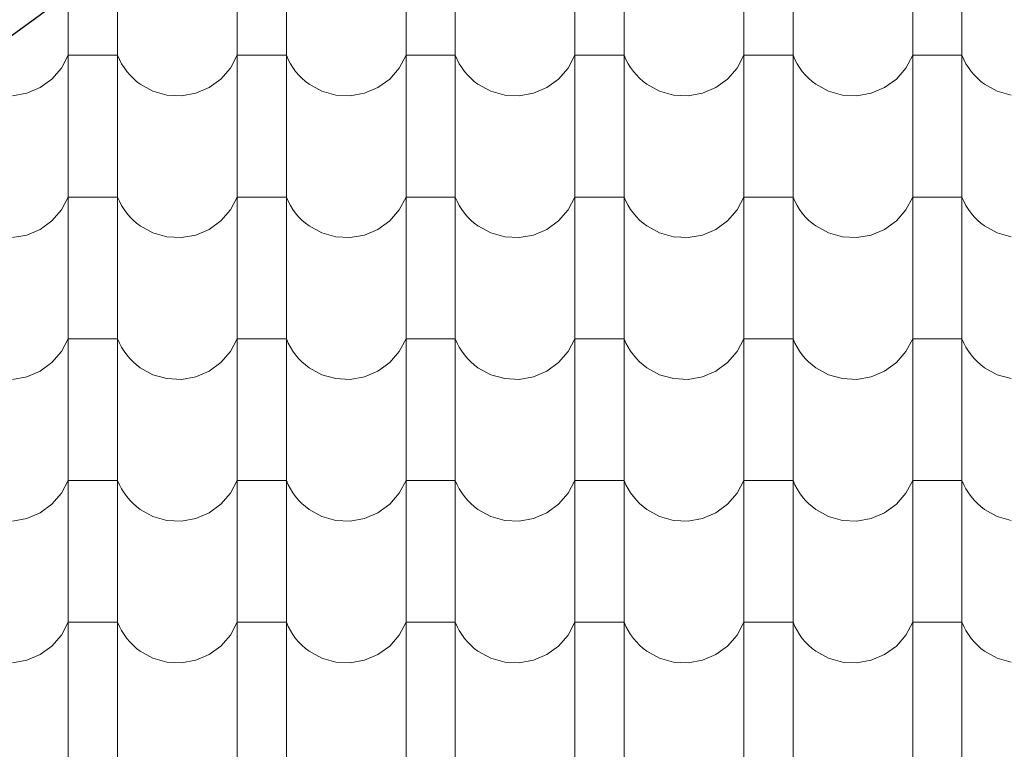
# Model space of a CAD drawing. Header units: millimetres. Extents: x -61343 to 9939, y -6894 to 7453.
# Tile 162 of 255: x -4957 to -4765, y -3444 to -3302. Entities that reach past the tile are written whole.
import ezdxf

# ---------------------------------------------------------------- set-up
doc = ezdxf.new("R2010")
doc.units = ezdxf.units.MM
doc.header["$MEASUREMENT"] = 0
doc.layers.add('810-G Ogólne', color=7, linetype='Continuous')
doc.layers.add('990-D Import IFC', color=7, linetype='Continuous')

# ---------------------------------------------------------------- blocks, each defined once
blk = doc.blocks.new('*X1822', base_point=(515069.4, 47309.9))
at = {"layer": '990-D Import IFC', "color": 251, "linetype": 'Continuous', "lineweight": 13, "true_color": 0x6a6a6a}
for p, q in [((551321.4, -16954.1), (551321.4, -17231.1)), ((551417.5, -16954.1), (551417.5, -17231.1)), ((551651.4, -16954.1), (551651.4, -17231.1)), ((551747.5, -16954.1), (551747.5, -17231.1)), ((551981.4, -16954.1), (551981.4, -17231.1)), ((552077.5, -16954.1), (552077.5, -17231.1)), ((552311.4, -16954.1), (552311.4, -17231.1)), ((552407.5, -16954.1), (552407.5, -17231.1)), ((552641.4, -16954.1), (552641.4, -17231.1)), ((552737.5, -16954.1), (552737.5, -17231.1)), ((552971.4, -16954.1), (552971.4, -17231.1)), ((553067.5, -16954.1), (553067.5, -17231.1)), ((551308.1, -17087.2), (551321.4, -17062.2)), ((551369.4, -17062.2), (551321.4, -17062.2)), ((551417.5, -17062.2), (551369.4, -17062.2)), ((551417.5, -17062.2), (551421.1, -17070.5)), ((551638.1, -17087.2), (551651.4, -17062.2)), ((551699.4, -17062.2), (551651.4, -17062.2)), ((551747.5, -17062.2), (551699.4, -17062.2)), ((551747.5, -17062.2), (551751.1, -17070.5)), ((551968.1, -17087.2), (551981.4, -17062.2)), ((552029.4, -17062.2), (551981.4, -17062.2)), ((552077.5, -17062.2), (552029.4, -17062.2)), ((552077.5, -17062.2), (552081.1, -17070.5)), ((552298.1, -17087.2), (552311.4, -17062.2)), ((552359.4, -17062.2), (552311.4, -17062.2)), ((552407.5, -17062.2), (552359.4, -17062.2)), ((552407.5, -17062.2), (552411.1, -17070.5)), ((552628.1, -17087.2), (552641.4, -17062.2)), ((552689.4, -17062.2), (552641.4, -17062.2)), ((552737.5, -17062.2), (552689.4, -17062.2)), ((552737.5, -17062.2), (552741.1, -17070.5)), ((552958.1, -17087.2), (552971.4, -17062.2)), ((553019.4, -17062.2), (552971.4, -17062.2)), ((553067.5, -17062.2), (553019.4, -17062.2)), ((553067.5, -17062.2), (553071.1, -17070.5)), ((551421.1, -17070.5), (551425.4, -17078.6)), ((551425.4, -17078.6), (551430.2, -17086.3)), ((551751.1, -17070.5), (551755.4, -17078.6)), ((551755.4, -17078.6), (551760.2, -17086.3)), ((552081.1, -17070.5), (552085.4, -17078.6)), ((552085.4, -17078.6), (552090.2, -17086.3)), ((552411.1, -17070.5), (552415.4, -17078.6)), ((552415.4, -17078.6), (552420.2, -17086.3)), ((552741.1, -17070.5), (552745.4, -17078.6)), ((552745.4, -17078.6), (552750.2, -17086.3)), ((553071.1, -17070.5), (553075.4, -17078.6)), ((553075.4, -17078.6), (553080.2, -17086.3)), ((551289.4, -17108.7), (551308.1, -17087.2)), ((551430.2, -17086.3), (551435.5, -17093.7)), ((551435.5, -17093.7), (551441.4, -17100.6)), ((551441.4, -17100.6), (551447.8, -17107.1)), ((551619.4, -17108.7), (551638.1, -17087.2)), ((551760.2, -17086.3), (551765.5, -17093.7)), ((551765.5, -17093.7), (551771.4, -17100.6)), ((551771.4, -17100.6), (551777.8, -17107.1)), ((551949.4, -17108.7), (551968.1, -17087.2)), ((552090.2, -17086.3), (552095.5, -17093.7)), ((552095.5, -17093.7), (552101.4, -17100.6)), ((552101.4, -17100.6), (552107.8, -17107.1)), ((552279.4, -17108.7), (552298.1, -17087.2)), ((552420.2, -17086.3), (552425.5, -17093.7)), ((552425.5, -17093.7), (552431.4, -17100.6)), ((552431.4, -17100.6), (552437.8, -17107.1)), ((552609.4, -17108.7), (552628.1, -17087.2)), ((552750.2, -17086.3), (552755.5, -17093.7)), ((552755.5, -17093.7), (552761.4, -17100.6)), ((552761.4, -17100.6), (552767.8, -17107.1)), ((552939.4, -17108.7), (552958.1, -17087.2)), ((553080.2, -17086.3), (553085.5, -17093.7)), ((553085.5, -17093.7), (553091.4, -17100.6)), ((553091.4, -17100.6), (553097.8, -17107.1)), ((551266.5, -17125.4), (551289.4, -17108.7)), ((551447.8, -17107.1), (551454.6, -17113.2)), ((551454.6, -17113.2), (551461.9, -17118.7)), ((551461.9, -17118.7), (551486.7, -17132.4)), ((551596.5, -17125.4), (551619.4, -17108.7)), ((551777.8, -17107.1), (551784.6, -17113.2)), ((551784.6, -17113.2), (551791.9, -17118.7)), ((551791.9, -17118.7), (551816.7, -17132.4)), ((551926.5, -17125.4), (551949.4, -17108.7)), ((552107.8, -17107.1), (552114.6, -17113.2)), ((552114.6, -17113.2), (552121.9, -17118.7)), ((552121.9, -17118.7), (552146.7, -17132.4)), ((552256.5, -17125.4), (552279.4, -17108.7)), ((552437.8, -17107.1), (552444.6, -17113.2)), ((552444.6, -17113.2), (552451.9, -17118.7)), ((552451.9, -17118.7), (552476.7, -17132.4)), ((552586.5, -17125.4), (552609.4, -17108.7)), ((552767.8, -17107.1), (552774.6, -17113.2)), ((552774.6, -17113.2), (552781.9, -17118.7)), ((552781.9, -17118.7), (552806.7, -17132.4)), ((552916.5, -17125.4), (552939.4, -17108.7)), ((553097.8, -17107.1), (553104.6, -17113.2)), ((553104.6, -17113.2), (553111.9, -17118.7)), ((553111.9, -17118.7), (553136.7, -17132.4)), ((551212.4, -17141.5), (551240.4, -17136.5)), ((551240.4, -17136.5), (551266.5, -17125.4)), ((551486.7, -17132.4), (551514.1, -17140.1)), ((551514.1, -17140.1), (551542.4, -17141.5)), ((551542.4, -17141.5), (551570.4, -17136.5)), ((551570.4, -17136.5), (551596.5, -17125.4)), ((551816.7, -17132.4), (551844.1, -17140.1)), ((551844.1, -17140.1), (551872.4, -17141.5)), ((551872.4, -17141.5), (551900.4, -17136.5)), ((551900.4, -17136.5), (551926.5, -17125.4)), ((552146.7, -17132.4), (552174.1, -17140.1)), ((552174.1, -17140.1), (552202.4, -17141.5)), ((552202.4, -17141.5), (552230.4, -17136.5)), ((552230.4, -17136.5), (552256.5, -17125.4)), ((552476.7, -17132.4), (552504.1, -17140.1)), ((552504.1, -17140.1), (552532.4, -17141.5)), ((552532.4, -17141.5), (552560.4, -17136.5)), ((552560.4, -17136.5), (552586.5, -17125.4)), ((552806.7, -17132.4), (552834.1, -17140.1)), ((552834.1, -17140.1), (552862.4, -17141.5)), ((552862.4, -17141.5), (552890.4, -17136.5)), ((552890.4, -17136.5), (552916.5, -17125.4)), ((553136.7, -17132.4), (553164.1, -17140.1)), ((551321.4, -17231.1), (551321.4, -17508.1)), ((551417.5, -17231.1), (551417.5, -17508.1)), ((551651.4, -17231.1), (551651.4, -17508.1)), ((551747.5, -17231.1), (551747.5, -17508.1)), ((551981.4, -17231.1), (551981.4, -17508.1)), ((552077.5, -17231.1), (552077.5, -17508.1)), ((552311.4, -17231.1), (552311.4, -17508.1)), ((552407.5, -17231.1), (552407.5, -17508.1)), ((552641.4, -17231.1), (552641.4, -17508.1)), ((552737.5, -17231.1), (552737.5, -17508.1)), ((552971.4, -17231.1), (552971.4, -17508.1)), ((553067.5, -17231.1), (553067.5, -17508.1)), ((551308.1, -17364.2), (551321.4, -17339.2)), ((551369.4, -17339.2), (551321.4, -17339.2)), ((551417.5, -17339.2), (551369.4, -17339.2)), ((551417.5, -17339.2), (551421.1, -17347.5)), ((551421.1, -17347.5), (551425.4, -17355.6)), ((551638.1, -17364.2), (551651.4, -17339.2)), ((551699.4, -17339.2), (551651.4, -17339.2)), ((551747.5, -17339.2), (551699.4, -17339.2)), ((551747.5, -17339.2), (551751.1, -17347.5)), ((551751.1, -17347.5), (551755.4, -17355.6)), ((551968.1, -17364.2), (551981.4, -17339.2)), ((552029.4, -17339.2), (551981.4, -17339.2)), ((552077.5, -17339.2), (552029.4, -17339.2)), ((552077.5, -17339.2), (552081.1, -17347.5)), ((552081.1, -17347.5), (552085.4, -17355.6)), ((552298.1, -17364.2), (552311.4, -17339.2)), ((552359.4, -17339.2), (552311.4, -17339.2)), ((552407.5, -17339.2), (552359.4, -17339.2)), ((552407.5, -17339.2), (552411.1, -17347.5)), ((552411.1, -17347.5), (552415.4, -17355.6)), ((552628.1, -17364.2), (552641.4, -17339.2)), ((552689.4, -17339.2), (552641.4, -17339.2)), ((552737.5, -17339.2), (552689.4, -17339.2)), ((552737.5, -17339.2), (552741.1, -17347.5)), ((552741.1, -17347.5), (552745.4, -17355.6)), ((552958.1, -17364.2), (552971.4, -17339.2)), ((553019.4, -17339.2), (552971.4, -17339.2)), ((553067.5, -17339.2), (553019.4, -17339.2)), ((553067.5, -17339.2), (553071.1, -17347.5)), ((553071.1, -17347.5), (553075.4, -17355.6)), ((551289.4, -17385.7), (551308.1, -17364.2)), ((551425.4, -17355.6), (551430.2, -17363.3)), ((551430.2, -17363.3), (551435.5, -17370.7)), ((551435.5, -17370.7), (551441.4, -17377.6)), ((551619.4, -17385.7), (551638.1, -17364.2)), ((551755.4, -17355.6), (551760.2, -17363.3)), ((551760.2, -17363.3), (551765.5, -17370.7)), ((551765.5, -17370.7), (551771.4, -17377.6)), ((551949.4, -17385.7), (551968.1, -17364.2)), ((552085.4, -17355.6), (552090.2, -17363.3)), ((552090.2, -17363.3), (552095.5, -17370.7)), ((552095.5, -17370.7), (552101.4, -17377.6)), ((552279.4, -17385.7), (552298.1, -17364.2)), ((552415.4, -17355.6), (552420.2, -17363.3)), ((552420.2, -17363.3), (552425.5, -17370.7)), ((552425.5, -17370.7), (552431.4, -17377.6)), ((552609.4, -17385.7), (552628.1, -17364.2)), ((552745.4, -17355.6), (552750.2, -17363.3)), ((552750.2, -17363.3), (552755.5, -17370.7)), ((552755.5, -17370.7), (552761.4, -17377.6)), ((552939.4, -17385.7), (552958.1, -17364.2)), ((553075.4, -17355.6), (553080.2, -17363.3)), ((553080.2, -17363.3), (553085.5, -17370.7)), ((553085.5, -17370.7), (553091.4, -17377.6)), ((551266.5, -17402.4), (551289.4, -17385.7)), ((551441.4, -17377.6), (551447.8, -17384.1)), ((551447.8, -17384.1), (551454.6, -17390.2)), ((551454.6, -17390.2), (551461.9, -17395.7)), ((551596.5, -17402.4), (551619.4, -17385.7)), ((551771.4, -17377.6), (551777.8, -17384.1)), ((551777.8, -17384.1), (551784.6, -17390.2)), ((551784.6, -17390.2), (551791.9, -17395.7)), ((551926.5, -17402.4), (551949.4, -17385.7)), ((552101.4, -17377.6), (552107.8, -17384.1)), ((552107.8, -17384.1), (552114.6, -17390.2)), ((552114.6, -17390.2), (552121.9, -17395.7)), ((552256.5, -17402.4), (552279.4, -17385.7)), ((552431.4, -17377.6), (552437.8, -17384.1)), ((552437.8, -17384.1), (552444.6, -17390.2)), ((552444.6, -17390.2), (552451.9, -17395.7)), ((552586.5, -17402.4), (552609.4, -17385.7)), ((552761.4, -17377.6), (552767.8, -17384.1)), ((552767.8, -17384.1), (552774.6, -17390.2)), ((552774.6, -17390.2), (552781.9, -17395.7)), ((552916.5, -17402.4), (552939.4, -17385.7)), ((553091.4, -17377.6), (553097.8, -17384.1)), ((553097.8, -17384.1), (553104.6, -17390.2)), ((553104.6, -17390.2), (553111.9, -17395.7)), ((551240.4, -17413.5), (551266.5, -17402.4)), ((551461.9, -17395.7), (551486.7, -17409.4)), ((551486.7, -17409.4), (551514.1, -17417.1)), ((551570.4, -17413.5), (551596.5, -17402.4)), ((551791.9, -17395.7), (551816.7, -17409.4)), ((551816.7, -17409.4), (551844.1, -17417.1)), ((551900.4, -17413.5), (551926.5, -17402.4)), ((552121.9, -17395.7), (552146.7, -17409.4)), ((552146.7, -17409.4), (552174.1, -17417.1)), ((552230.4, -17413.5), (552256.5, -17402.4)), ((552451.9, -17395.7), (552476.7, -17409.4)), ((552476.7, -17409.4), (552504.1, -17417.1)), ((552560.4, -17413.5), (552586.5, -17402.4)), ((552781.9, -17395.7), (552806.7, -17409.4)), ((552806.7, -17409.4), (552834.1, -17417.1)), ((552890.4, -17413.5), (552916.5, -17402.4)), ((553111.9, -17395.7), (553136.7, -17409.4)), ((553136.7, -17409.4), (553164.1, -17417.1)), ((551212.4, -17418.5), (551240.4, -17413.5)), ((551514.1, -17417.1), (551542.4, -17418.5)), ((551542.4, -17418.5), (551570.4, -17413.5)), ((551844.1, -17417.1), (551872.4, -17418.5)), ((551872.4, -17418.5), (551900.4, -17413.5)), ((552174.1, -17417.1), (552202.4, -17418.5)), ((552202.4, -17418.5), (552230.4, -17413.5)), ((552504.1, -17417.1), (552532.4, -17418.5)), ((552532.4, -17418.5), (552560.4, -17413.5)), ((552834.1, -17417.1), (552862.4, -17418.5)), ((552862.4, -17418.5), (552890.4, -17413.5)), ((551321.4, -17508.1), (551321.4, -17785.1)), ((551417.5, -17508.1), (551417.5, -17785.1)), ((551651.4, -17508.1), (551651.4, -17785.1)), ((551747.5, -17508.1), (551747.5, -17785.1)), ((551981.4, -17508.1), (551981.4, -17785.1)), ((552077.5, -17508.1), (552077.5, -17785.1)), ((552311.4, -17508.1), (552311.4, -17785.1)), ((552407.5, -17508.1), (552407.5, -17785.1)), ((552641.4, -17508.1), (552641.4, -17785.1)), ((552737.5, -17508.1), (552737.5, -17785.1)), ((552971.4, -17508.1), (552971.4, -17785.1)), ((553067.5, -17508.1), (553067.5, -17785.1)), ((551308.1, -17641.2), (551321.4, -17616.2)), ((551369.4, -17616.2), (551321.4, -17616.2)), ((551417.5, -17616.2), (551369.4, -17616.2)), ((551417.5, -17616.2), (551421.1, -17624.5)), ((551638.1, -17641.2), (551651.4, -17616.2)), ((551699.4, -17616.2), (551651.4, -17616.2)), ((551747.5, -17616.2), (551699.4, -17616.2)), ((551747.5, -17616.2), (551751.1, -17624.5)), ((551968.1, -17641.2), (551981.4, -17616.2)), ((552029.4, -17616.2), (551981.4, -17616.2)), ((552077.5, -17616.2), (552029.4, -17616.2)), ((552077.5, -17616.2), (552081.1, -17624.5)), ((552298.1, -17641.2), (552311.4, -17616.2)), ((552359.4, -17616.2), (552311.4, -17616.2)), ((552407.5, -17616.2), (552359.4, -17616.2)), ((552407.5, -17616.2), (552411.1, -17624.5)), ((552628.1, -17641.2), (552641.4, -17616.2)), ((552689.4, -17616.2), (552641.4, -17616.2)), ((552737.5, -17616.2), (552689.4, -17616.2)), ((552737.5, -17616.2), (552741.1, -17624.5)), ((552958.1, -17641.2), (552971.4, -17616.2)), ((553019.4, -17616.2), (552971.4, -17616.2)), ((553067.5, -17616.2), (553019.4, -17616.2)), ((553067.5, -17616.2), (553071.1, -17624.5)), ((551289.4, -17662.7), (551308.1, -17641.2)), ((551421.1, -17624.5), (551425.4, -17632.6)), ((551425.4, -17632.6), (551430.2, -17640.3)), ((551430.2, -17640.3), (551435.5, -17647.7)), ((551619.4, -17662.7), (551638.1, -17641.2)), ((551751.1, -17624.5), (551755.4, -17632.6)), ((551755.4, -17632.6), (551760.2, -17640.3)), ((551760.2, -17640.3), (551765.5, -17647.7)), ((551949.4, -17662.7), (551968.1, -17641.2)), ((552081.1, -17624.5), (552085.4, -17632.6)), ((552085.4, -17632.6), (552090.2, -17640.3)), ((552090.2, -17640.3), (552095.5, -17647.7)), ((552279.4, -17662.7), (552298.1, -17641.2)), ((552411.1, -17624.5), (552415.4, -17632.6)), ((552415.4, -17632.6), (552420.2, -17640.3)), ((552420.2, -17640.3), (552425.5, -17647.7)), ((552609.4, -17662.7), (552628.1, -17641.2)), ((552741.1, -17624.5), (552745.4, -17632.6)), ((552745.4, -17632.6), (552750.2, -17640.3)), ((552750.2, -17640.3), (552755.5, -17647.7)), ((552939.4, -17662.7), (552958.1, -17641.2)), ((553071.1, -17624.5), (553075.4, -17632.6)), ((553075.4, -17632.6), (553080.2, -17640.3)), ((553080.2, -17640.3), (553085.5, -17647.7)), ((551435.5, -17647.7), (551441.4, -17654.6)), ((551441.4, -17654.6), (551447.8, -17661.1)), ((551447.8, -17661.1), (551454.6, -17667.2)), ((551765.5, -17647.7), (551771.4, -17654.6)), ((551771.4, -17654.6), (551777.8, -17661.1)), ((551777.8, -17661.1), (551784.6, -17667.2)), ((552095.5, -17647.7), (552101.4, -17654.6)), ((552101.4, -17654.6), (552107.8, -17661.1)), ((552107.8, -17661.1), (552114.6, -17667.2)), ((552425.5, -17647.7), (552431.4, -17654.6)), ((552431.4, -17654.6), (552437.8, -17661.1)), ((552437.8, -17661.1), (552444.6, -17667.2)), ((552755.5, -17647.7), (552761.4, -17654.6)), ((552761.4, -17654.6), (552767.8, -17661.1)), ((552767.8, -17661.1), (552774.6, -17667.2)), ((553085.5, -17647.7), (553091.4, -17654.6)), ((553091.4, -17654.6), (553097.8, -17661.1)), ((553097.8, -17661.1), (553104.6, -17667.2)), ((551240.4, -17690.5), (551266.5, -17679.4)), ((551266.5, -17679.4), (551289.4, -17662.7)), ((551454.6, -17667.2), (551461.9, -17672.7)), ((551461.9, -17672.7), (551486.7, -17686.4)), ((551570.4, -17690.5), (551596.5, -17679.4)), ((551596.5, -17679.4), (551619.4, -17662.7)), ((551784.6, -17667.2), (551791.9, -17672.7)), ((551791.9, -17672.7), (551816.7, -17686.4)), ((551900.4, -17690.5), (551926.5, -17679.4)), ((551926.5, -17679.4), (551949.4, -17662.7)), ((552114.6, -17667.2), (552121.9, -17672.7)), ((552121.9, -17672.7), (552146.7, -17686.4)), ((552230.4, -17690.5), (552256.5, -17679.4)), ((552256.5, -17679.4), (552279.4, -17662.7)), ((552444.6, -17667.2), (552451.9, -17672.7)), ((552451.9, -17672.7), (552476.7, -17686.4)), ((552560.4, -17690.5), (552586.5, -17679.4)), ((552586.5, -17679.4), (552609.4, -17662.7)), ((552774.6, -17667.2), (552781.9, -17672.7)), ((552781.9, -17672.7), (552806.7, -17686.4)), ((552890.4, -17690.5), (552916.5, -17679.4)), ((552916.5, -17679.4), (552939.4, -17662.7)), ((553104.6, -17667.2), (553111.9, -17672.7)), ((553111.9, -17672.7), (553136.7, -17686.4)), ((551212.4, -17695.5), (551240.4, -17690.5)), ((551486.7, -17686.4), (551514.1, -17694.1)), ((551514.1, -17694.1), (551542.4, -17695.5)), ((551542.4, -17695.5), (551570.4, -17690.5)), ((551816.7, -17686.4), (551844.1, -17694.1)), ((551844.1, -17694.1), (551872.4, -17695.5)), ((551872.4, -17695.5), (551900.4, -17690.5)), ((552146.7, -17686.4), (552174.1, -17694.1)), ((552174.1, -17694.1), (552202.4, -17695.5)), ((552202.4, -17695.5), (552230.4, -17690.5)), ((552476.7, -17686.4), (552504.1, -17694.1)), ((552504.1, -17694.1), (552532.4, -17695.5)), ((552532.4, -17695.5), (552560.4, -17690.5)), ((552806.7, -17686.4), (552834.1, -17694.1)), ((552834.1, -17694.1), (552862.4, -17695.5)), ((552862.4, -17695.5), (552890.4, -17690.5)), ((553136.7, -17686.4), (553164.1, -17694.1)), ((551321.4, -17785.1), (551321.4, -18062.1)), ((551417.5, -17785.1), (551417.5, -18062.1)), ((551651.4, -17785.1), (551651.4, -18062.1)), ((551747.5, -17785.1), (551747.5, -18062.1)), ((551981.4, -17785.1), (551981.4, -18062.1)), ((552077.5, -17785.1), (552077.5, -18062.1)), ((552311.4, -17785.1), (552311.4, -18062.1)), ((552407.5, -17785.1), (552407.5, -18062.1)), ((552641.4, -17785.1), (552641.4, -18062.1)), ((552737.5, -17785.1), (552737.5, -18062.1)), ((552971.4, -17785.1), (552971.4, -18062.1)), ((553067.5, -17785.1), (553067.5, -18062.1)), ((551308.1, -17918.2), (551321.4, -17893.2)), ((551369.4, -17893.2), (551321.4, -17893.2)), ((551417.5, -17893.2), (551369.4, -17893.2)), ((551417.5, -17893.2), (551421.1, -17901.5)), ((551638.1, -17918.2), (551651.4, -17893.2)), ((551699.4, -17893.2), (551651.4, -17893.2)), ((551747.5, -17893.2), (551699.4, -17893.2)), ((551747.5, -17893.2), (551751.1, -17901.5)), ((551968.1, -17918.2), (551981.4, -17893.2)), ((552029.4, -17893.2), (551981.4, -17893.2)), ((552077.5, -17893.2), (552029.4, -17893.2)), ((552077.5, -17893.2), (552081.1, -17901.5)), ((552298.1, -17918.2), (552311.4, -17893.2)), ((552359.4, -17893.2), (552311.4, -17893.2)), ((552407.5, -17893.2), (552359.4, -17893.2)), ((552407.5, -17893.2), (552411.1, -17901.5)), ((552628.1, -17918.2), (552641.4, -17893.2)), ((552689.4, -17893.2), (552641.4, -17893.2)), ((552737.5, -17893.2), (552689.4, -17893.2)), ((552737.5, -17893.2), (552741.1, -17901.5)), ((552958.1, -17918.2), (552971.4, -17893.2)), ((553019.4, -17893.2), (552971.4, -17893.2)), ((553067.5, -17893.2), (553019.4, -17893.2)), ((553067.5, -17893.2), (553071.1, -17901.5)), ((551421.1, -17901.5), (551425.4, -17909.6)), ((551425.4, -17909.6), (551430.2, -17917.3)), ((551751.1, -17901.5), (551755.4, -17909.6)), ((551755.4, -17909.6), (551760.2, -17917.3)), ((552081.1, -17901.5), (552085.4, -17909.6)), ((552085.4, -17909.6), (552090.2, -17917.3)), ((552411.1, -17901.5), (552415.4, -17909.6)), ((552415.4, -17909.6), (552420.2, -17917.3)), ((552741.1, -17901.5), (552745.4, -17909.6)), ((552745.4, -17909.6), (552750.2, -17917.3)), ((553071.1, -17901.5), (553075.4, -17909.6)), ((553075.4, -17909.6), (553080.2, -17917.3)), ((551289.4, -17939.7), (551308.1, -17918.2)), ((551430.2, -17917.3), (551435.5, -17924.7)), ((551435.5, -17924.7), (551441.4, -17931.6)), ((551441.4, -17931.6), (551447.8, -17938.1)), ((551619.4, -17939.7), (551638.1, -17918.2)), ((551760.2, -17917.3), (551765.5, -17924.7)), ((551765.5, -17924.7), (551771.4, -17931.6)), ((551771.4, -17931.6), (551777.8, -17938.1)), ((551949.4, -17939.7), (551968.1, -17918.2)), ((552090.2, -17917.3), (552095.5, -17924.7)), ((552095.5, -17924.7), (552101.4, -17931.6)), ((552101.4, -17931.6), (552107.8, -17938.1)), ((552279.4, -17939.7), (552298.1, -17918.2)), ((552420.2, -17917.3), (552425.5, -17924.7)), ((552425.5, -17924.7), (552431.4, -17931.6)), ((552431.4, -17931.6), (552437.8, -17938.1)), ((552609.4, -17939.7), (552628.1, -17918.2)), ((552750.2, -17917.3), (552755.5, -17924.7)), ((552755.5, -17924.7), (552761.4, -17931.6)), ((552761.4, -17931.6), (552767.8, -17938.1)), ((552939.4, -17939.7), (552958.1, -17918.2)), ((553080.2, -17917.3), (553085.5, -17924.7)), ((553085.5, -17924.7), (553091.4, -17931.6)), ((553091.4, -17931.6), (553097.8, -17938.1)), ((551266.5, -17956.4), (551289.4, -17939.7)), ((551447.8, -17938.1), (551454.6, -17944.2)), ((551454.6, -17944.2), (551461.9, -17949.7)), ((551461.9, -17949.7), (551486.7, -17963.4)), ((551596.5, -17956.4), (551619.4, -17939.7)), ((551777.8, -17938.1), (551784.6, -17944.2)), ((551784.6, -17944.2), (551791.9, -17949.7)), ((551791.9, -17949.7), (551816.7, -17963.4)), ((551926.5, -17956.4), (551949.4, -17939.7)), ((552107.8, -17938.1), (552114.6, -17944.2)), ((552114.6, -17944.2), (552121.9, -17949.7)), ((552121.9, -17949.7), (552146.7, -17963.4)), ((552256.5, -17956.4), (552279.4, -17939.7)), ((552437.8, -17938.1), (552444.6, -17944.2)), ((552444.6, -17944.2), (552451.9, -17949.7)), ((552451.9, -17949.7), (552476.7, -17963.4)), ((552586.5, -17956.4), (552609.4, -17939.7)), ((552767.8, -17938.1), (552774.6, -17944.2)), ((552774.6, -17944.2), (552781.9, -17949.7)), ((552781.9, -17949.7), (552806.7, -17963.4)), ((552916.5, -17956.4), (552939.4, -17939.7)), ((553097.8, -17938.1), (553104.6, -17944.2)), ((553104.6, -17944.2), (553111.9, -17949.7)), ((553111.9, -17949.7), (553136.7, -17963.4)), ((551212.4, -17972.5), (551240.4, -17967.5)), ((551240.4, -17967.5), (551266.5, -17956.4)), ((551486.7, -17963.4), (551514.1, -17971.1)), ((551542.4, -17972.5), (551570.4, -17967.5)), ((551570.4, -17967.5), (551596.5, -17956.4)), ((551816.7, -17963.4), (551844.1, -17971.1)), ((551872.4, -17972.5), (551900.4, -17967.5)), ((551900.4, -17967.5), (551926.5, -17956.4)), ((552146.7, -17963.4), (552174.1, -17971.1)), ((552202.4, -17972.5), (552230.4, -17967.5)), ((552230.4, -17967.5), (552256.5, -17956.4)), ((552476.7, -17963.4), (552504.1, -17971.1)), ((552532.4, -17972.5), (552560.4, -17967.5)), ((552560.4, -17967.5), (552586.5, -17956.4)), ((552806.7, -17963.4), (552834.1, -17971.1)), ((552862.4, -17972.5), (552890.4, -17967.5)), ((552890.4, -17967.5), (552916.5, -17956.4)), ((553136.7, -17963.4), (553164.1, -17971.1)), ((551514.1, -17971.1), (551542.4, -17972.5)), ((551844.1, -17971.1), (551872.4, -17972.5)), ((552174.1, -17971.1), (552202.4, -17972.5)), ((552504.1, -17971.1), (552532.4, -17972.5)), ((552834.1, -17971.1), (552862.4, -17972.5)), ((551321.4, -18062.1), (551321.4, -18339.1)), ((551417.5, -18062.1), (551417.5, -18339.1)), ((551651.4, -18062.1), (551651.4, -18339.1)), ((551747.5, -18062.1), (551747.5, -18339.1)), ((551981.4, -18062.1), (551981.4, -18339.1)), ((552077.5, -18062.1), (552077.5, -18339.1)), ((552311.4, -18062.1), (552311.4, -18339.1)), ((552407.5, -18062.1), (552407.5, -18339.1)), ((552641.4, -18062.1), (552641.4, -18339.1)), ((552737.5, -18062.1), (552737.5, -18339.1)), ((552971.4, -18062.1), (552971.4, -18339.1)), ((553067.5, -18062.1), (553067.5, -18339.1)), ((551308.1, -18195.2), (551321.4, -18170.2)), ((551369.4, -18170.2), (551321.4, -18170.2)), ((551417.5, -18170.2), (551369.4, -18170.2)), ((551417.5, -18170.2), (551421.1, -18178.5)), ((551421.1, -18178.5), (551425.4, -18186.6)), ((551638.1, -18195.2), (551651.4, -18170.2)), ((551699.4, -18170.2), (551651.4, -18170.2)), ((551747.5, -18170.2), (551699.4, -18170.2)), ((551747.5, -18170.2), (551751.1, -18178.5)), ((551751.1, -18178.5), (551755.4, -18186.6)), ((551968.1, -18195.2), (551981.4, -18170.2)), ((552029.4, -18170.2), (551981.4, -18170.2)), ((552077.5, -18170.2), (552029.4, -18170.2)), ((552077.5, -18170.2), (552081.1, -18178.5)), ((552081.1, -18178.5), (552085.4, -18186.6)), ((552298.1, -18195.2), (552311.4, -18170.2)), ((552359.4, -18170.2), (552311.4, -18170.2)), ((552407.5, -18170.2), (552359.4, -18170.2)), ((552407.5, -18170.2), (552411.1, -18178.5)), ((552411.1, -18178.5), (552415.4, -18186.6)), ((552628.1, -18195.2), (552641.4, -18170.2)), ((552689.4, -18170.2), (552641.4, -18170.2)), ((552737.5, -18170.2), (552689.4, -18170.2)), ((552737.5, -18170.2), (552741.1, -18178.5)), ((552741.1, -18178.5), (552745.4, -18186.6)), ((552958.1, -18195.2), (552971.4, -18170.2)), ((553019.4, -18170.2), (552971.4, -18170.2)), ((553067.5, -18170.2), (553019.4, -18170.2)), ((553067.5, -18170.2), (553071.1, -18178.5)), ((553071.1, -18178.5), (553075.4, -18186.6)), ((551289.4, -18216.7), (551308.1, -18195.2)), ((551425.4, -18186.6), (551430.2, -18194.3)), ((551430.2, -18194.3), (551435.5, -18201.7)), ((551619.4, -18216.7), (551638.1, -18195.2)), ((551755.4, -18186.6), (551760.2, -18194.3)), ((551760.2, -18194.3), (551765.5, -18201.7)), ((551949.4, -18216.7), (551968.1, -18195.2)), ((552085.4, -18186.6), (552090.2, -18194.3)), ((552090.2, -18194.3), (552095.5, -18201.7)), ((552279.4, -18216.7), (552298.1, -18195.2)), ((552415.4, -18186.6), (552420.2, -18194.3)), ((552420.2, -18194.3), (552425.5, -18201.7)), ((552609.4, -18216.7), (552628.1, -18195.2)), ((552745.4, -18186.6), (552750.2, -18194.3)), ((552750.2, -18194.3), (552755.5, -18201.7)), ((552939.4, -18216.7), (552958.1, -18195.2)), ((553075.4, -18186.6), (553080.2, -18194.3)), ((553080.2, -18194.3), (553085.5, -18201.7)), ((551266.5, -18233.4), (551289.4, -18216.7)), ((551435.5, -18201.7), (551441.4, -18208.6)), ((551441.4, -18208.6), (551447.8, -18215.1)), ((551447.8, -18215.1), (551454.6, -18221.2)), ((551596.5, -18233.4), (551619.4, -18216.7)), ((551765.5, -18201.7), (551771.4, -18208.6)), ((551771.4, -18208.6), (551777.8, -18215.1)), ((551777.8, -18215.1), (551784.6, -18221.2)), ((551926.5, -18233.4), (551949.4, -18216.7)), ((552095.5, -18201.7), (552101.4, -18208.6)), ((552101.4, -18208.6), (552107.8, -18215.1)), ((552107.8, -18215.1), (552114.6, -18221.2)), ((552256.5, -18233.4), (552279.4, -18216.7)), ((552425.5, -18201.7), (552431.4, -18208.6)), ((552431.4, -18208.6), (552437.8, -18215.1)), ((552437.8, -18215.1), (552444.6, -18221.2)), ((552586.5, -18233.4), (552609.4, -18216.7)), ((552755.5, -18201.7), (552761.4, -18208.6)), ((552761.4, -18208.6), (552767.8, -18215.1)), ((552767.8, -18215.1), (552774.6, -18221.2)), ((552916.5, -18233.4), (552939.4, -18216.7)), ((553085.5, -18201.7), (553091.4, -18208.6)), ((553091.4, -18208.6), (553097.8, -18215.1)), ((553097.8, -18215.1), (553104.6, -18221.2)), ((551240.4, -18244.5), (551266.5, -18233.4)), ((551454.6, -18221.2), (551461.9, -18226.7)), ((551461.9, -18226.7), (551486.7, -18240.4)), ((551570.4, -18244.5), (551596.5, -18233.4)), ((551784.6, -18221.2), (551791.9, -18226.7)), ((551791.9, -18226.7), (551816.7, -18240.4)), ((551900.4, -18244.5), (551926.5, -18233.4)), ((552114.6, -18221.2), (552121.9, -18226.7)), ((552121.9, -18226.7), (552146.7, -18240.4)), ((552230.4, -18244.5), (552256.5, -18233.4)), ((552444.6, -18221.2), (552451.9, -18226.7)), ((552451.9, -18226.7), (552476.7, -18240.4)), ((552560.4, -18244.5), (552586.5, -18233.4)), ((552774.6, -18221.2), (552781.9, -18226.7)), ((552781.9, -18226.7), (552806.7, -18240.4)), ((552890.4, -18244.5), (552916.5, -18233.4)), ((553104.6, -18221.2), (553111.9, -18226.7)), ((553111.9, -18226.7), (553136.7, -18240.4)), ((551212.4, -18249.5), (551240.4, -18244.5)), ((551486.7, -18240.4), (551514.1, -18248.1)), ((551514.1, -18248.1), (551542.4, -18249.5)), ((551542.4, -18249.5), (551570.4, -18244.5)), ((551816.7, -18240.4), (551844.1, -18248.1)), ((551844.1, -18248.1), (551872.4, -18249.5)), ((551872.4, -18249.5), (551900.4, -18244.5)), ((552146.7, -18240.4), (552174.1, -18248.1)), ((552174.1, -18248.1), (552202.4, -18249.5)), ((552202.4, -18249.5), (552230.4, -18244.5)), ((552476.7, -18240.4), (552504.1, -18248.1)), ((552504.1, -18248.1), (552532.4, -18249.5)), ((552532.4, -18249.5), (552560.4, -18244.5)), ((552806.7, -18240.4), (552834.1, -18248.1)), ((552834.1, -18248.1), (552862.4, -18249.5)), ((552862.4, -18249.5), (552890.4, -18244.5)), ((553136.7, -18240.4), (553164.1, -18248.1)), ((551321.4, -18339.1), (551321.4, -18616.1)), ((551417.5, -18339.1), (551417.5, -18616.1)), ((551651.4, -18339.1), (551651.4, -18616.1)), ((551747.5, -18339.1), (551747.5, -18616.1)), ((551981.4, -18339.1), (551981.4, -18616.1)), ((552077.5, -18339.1), (552077.5, -18616.1)), ((552311.4, -18339.1), (552311.4, -18616.1)), ((552407.5, -18339.1), (552407.5, -18616.1)), ((552641.4, -18339.1), (552641.4, -18616.1)), ((552737.5, -18339.1), (552737.5, -18616.1)), ((552971.4, -18339.1), (552971.4, -18616.1)), ((553067.5, -18339.1), (553067.5, -18616.1))]:
    blk.add_line(p, q, dxfattribs=at)
blk = doc.blocks.new('Wypełnienie_6_3', base_point=(515069.4, 47309.9))
at = {"layer": '990-D Import IFC', "color": 251, "linetype": 'Continuous', "lineweight": 13, "true_color": 0x6a6a6a}
blk.add_blockref('*X1822', (515069.4, 47309.9), dxfattribs=at)

msp = doc.modelspace()

# ---------------------------------------------------------------- linework, layer by layer
at = {"layer": '810-G Ogólne', "color": 7, "linetype": 'Continuous', "lineweight": 25}
msp.add_line((-5332.9, -3576.299), (-4788.9, -3181.299), dxfattribs=at)

# ---------------------------------------------------------------- block references
at = {"layer": '990-D Import IFC', "color": 251, "linetype": 'Continuous', "lineweight": 13, "true_color": 0x6a6a6a, "xscale": 0.1, "yscale": 0.1, "zscale": 0.1}
msp.add_blockref('Wypełnienie_6_3', (-8573.008, 3128.573), dxfattribs=at)

doc.saveas('drawing.dxf')
